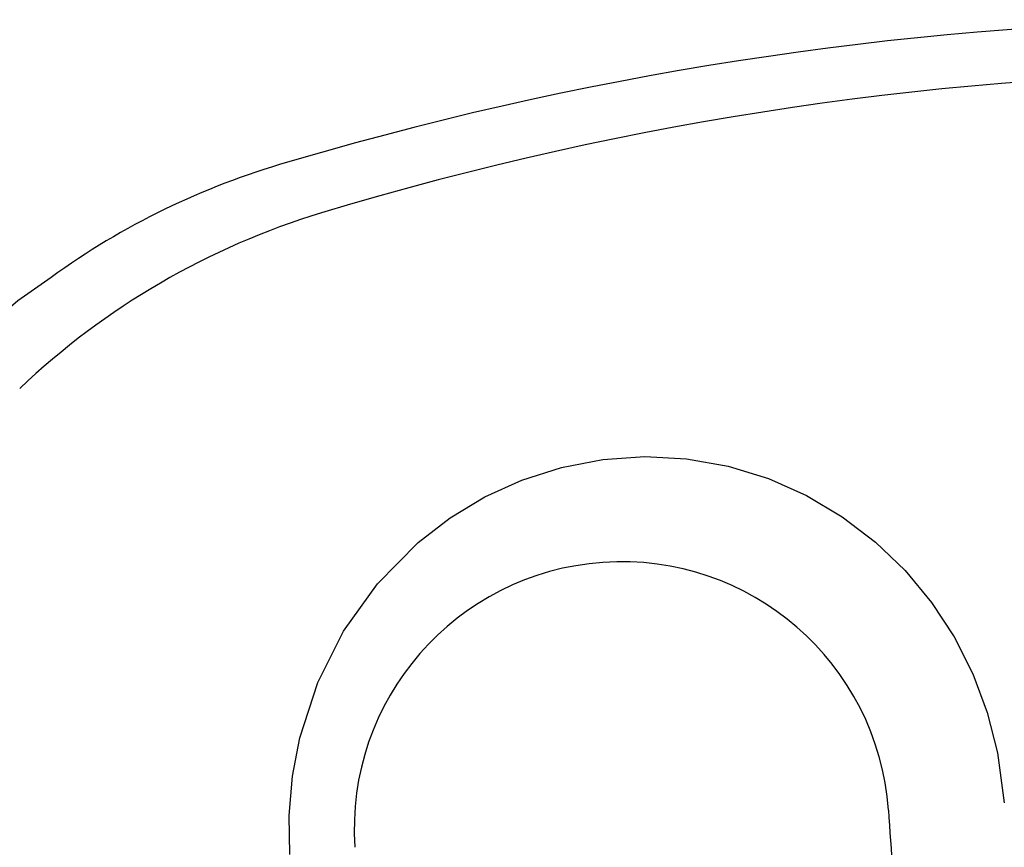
# Model space of a CAD drawing. Header units: millimetres. Extents: x 3811.49 to 3812.61, y 4795.07 to 4797.37.
# Tile 16 of 58: x 3811.87 to 3812.01, y 4796.19 to 4796.31. Entities that reach past the tile are written whole.
import ezdxf

# ---------------------------------------------------------------- set-up
doc = ezdxf.new("R2010")
doc.units = ezdxf.units.MM
doc.layers.add('SANINDUSA', color=3, linetype='Continuous')

msp = doc.modelspace()

# ---------------------------------------------------------------- linework, layer by layer
at = {"layer": 'SANINDUSA'}
msp.add_line((3811.917856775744, 4796.290836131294), (3811.908177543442, 4796.288074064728), dxfattribs=at)
at = {"layer": 'SANINDUSA', "flags": 128}
for points in [[(3811.874534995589, 4796.27167096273), (3811.869801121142, 4796.268325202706), (3811.861974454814, 4796.261634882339)], [(3811.908507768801, 4796.189433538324), (3811.908417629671, 4796.195025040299), (3811.908893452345, 4796.200610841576), (3811.909925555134, 4796.206091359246), (3811.912477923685, 4796.213950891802), (3811.916158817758, 4796.221281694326), (3811.920989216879, 4796.228032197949), (3811.926773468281, 4796.233901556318), (3811.931349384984, 4796.237421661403), (3811.936296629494, 4796.240405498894), (3811.941531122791, 4796.242797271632), (3811.947198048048, 4796.244609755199), (3811.953073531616, 4796.245736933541), (3811.959040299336, 4796.246146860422), (3811.964998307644, 4796.245818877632), (3811.970920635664, 4796.244765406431), (3811.976676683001, 4796.243003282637), (3811.982062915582, 4796.240605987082), (3811.987169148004, 4796.237574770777), (3811.991888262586, 4796.233974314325), (3811.996103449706, 4796.229903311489), (3811.999856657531, 4796.225363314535), (3812.003079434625, 4796.220444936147), (3812.005736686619, 4796.215195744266), (3812.007817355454, 4796.209668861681), (3812.009288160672, 4796.203964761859), (3812.010237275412, 4796.196837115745)]]:
    msp.add_lwpolyline(points, dxfattribs=at)
at = {"layer": 'SANINDUSA'}
for centre, radius, start, end in [((3812.048255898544, 4795.815401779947), 0.4929926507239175, 73.49230956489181, 105.3375541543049), ((3812.048257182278, 4795.834103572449), 0.4667868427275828, 73.15999694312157, 106.8400030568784), ((3811.937909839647, 4796.184391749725), 0.1078611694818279, 106.0009552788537, 125.9840064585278), ((3811.944343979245, 4796.177703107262), 0.1078180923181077, 106.8844728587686, 133.5549777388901), ((3811.955752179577, 4796.193097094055), 0.03806961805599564, 4.057682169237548, 183.9423178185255)]:
    msp.add_arc(centre, radius, start, end, dxfattribs=at)
msp.add_ellipse((3812.033296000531, 4795.725243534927), major_axis=(-0.3829419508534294, 5.477993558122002), ratio=0.001217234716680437, start_param=1.484707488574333, end_param=1.491071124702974, dxfattribs=at)

doc.saveas('drawing.dxf')
